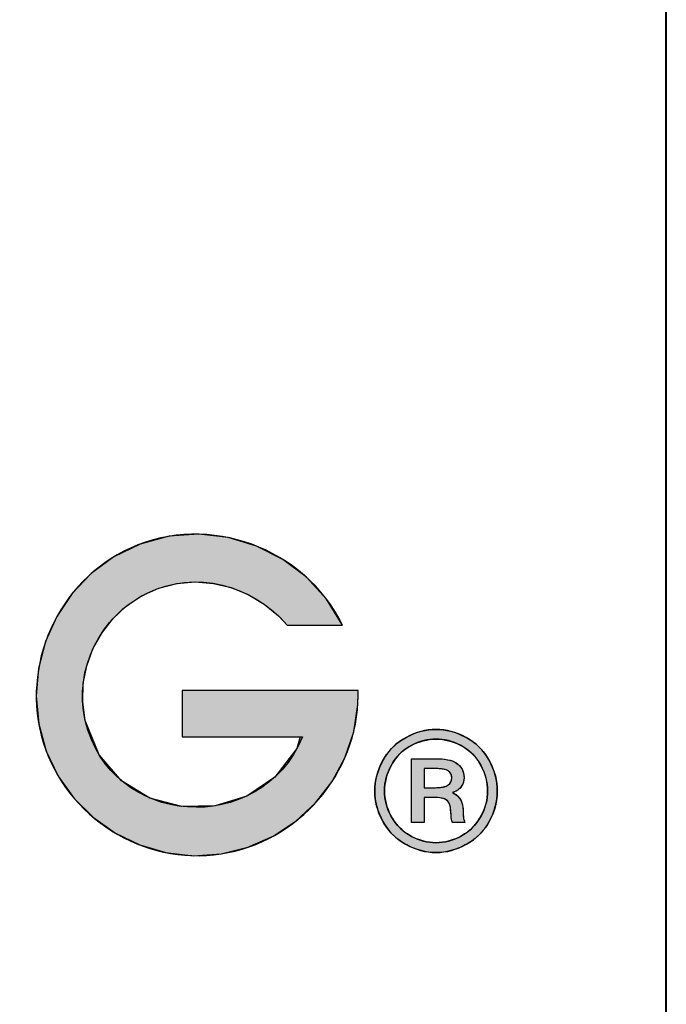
# Model space of a CAD drawing. Header units: inches. Extents: x 0 to 80.1, y 0 to 59.8.
# Tile 9 of 12: x 77.9 to 80, y 3.4 to 6.6. Entities that reach past the tile are written whole.
import ezdxf

# ---------------------------------------------------------------- set-up
doc = ezdxf.new("R2010")
doc.units = ezdxf.units.IN
doc.header["$MEASUREMENT"] = 0
doc.layers.add('Default', color=7, linetype='Continuous')
doc.layers.add('Layer_1', color=7, linetype='Continuous')

# ---------------------------------------------------------------- blocks, each defined once
blk = doc.blocks.new('block_2')
at = {"layer": 'Default', "linetype": 'Continuous'}
blk.add_hatch(color=7, dxfattribs=at).paths.add_polyline_path([(1.05664, 0.1191), (1.05664, 0.11785), (1.05664, 0.11454), (1.05664, 0.10981), (1.05664, 0.10432), (1.05664, 0.09872), (1.05664, 0.09367), (1.05664, 0.08981), (1.05664, 0.0878), (1.05813, 0.08765), (1.06515, 0.08765), (1.07641, 0.08765), (1.09021, 0.08765), (1.10487, 0.08765), (1.11867, 0.08765), (1.12993, 0.08765), (1.13695, 0.08765), (1.13468, 0.07977), (1.11976, 0.06043), (1.10067, 0.04748), (1.07905, 0.04085), (1.05656, 0.04042), (1.03485, 0.0461), (1.01558, 0.05781), (1.00038, 0.07543), (0.99093, 0.09888), (0.98916, 0.11143), (0.98953, 0.12386), (0.99189, 0.13596), (0.99612, 0.14749), (1.00209, 0.15824), (1.00967, 0.16796), (1.01873, 0.17643), (1.02914, 0.18342), (1.04089, 0.18874), (1.05318, 0.19192), (1.06561, 0.19297), (1.07796, 0.192), (1.09002, 0.18911), (1.10154, 0.18439), (1.11231, 0.17795), (1.1221, 0.16989), (1.12815, 0.16367), (1.13056, 0.16367), (1.13519, 0.16367), (1.14126, 0.16367), (1.14798, 0.16367), (1.15457, 0.16367), (1.16025, 0.16367), (1.16423, 0.16367), (1.16573, 0.16367), (1.15485, 0.18125), (1.14111, 0.19619), (1.12504, 0.20828), (1.10717, 0.21732), (1.08801, 0.22308), (1.06811, 0.22537), (1.04797, 0.22397), (1.02813, 0.21868), (1.01026, 0.20998), (0.99496, 0.19866), (0.98202, 0.18501), (0.97163, 0.16944), (0.96398, 0.15238), (0.95925, 0.13425), (0.95763, 0.11549), (0.95931, 0.09652), (0.96443, 0.07793), (0.97257, 0.06094), (0.98337, 0.04584), (0.99645, 0.03286), (1.01143, 0.02225), (1.02796, 0.01424), (1.04567, 0.00907), (1.06417, 0.00698), (1.08312, 0.00819), (1.10143, 0.01272), (1.11844, 0.02023), (1.13382, 0.03039), (1.14729, 0.04288), (1.15855, 0.05738), (1.16729, 0.07354), (1.17321, 0.09107), (1.17602, 0.10962), (1.17622, 0.11603), (1.17622, 0.1163), (1.17622, 0.11673), (1.17622, 0.11726), (1.17622, 0.11782), (1.17622, 0.11834), (1.17622, 0.11877), (1.17622, 0.11904), (1.17566, 0.1191), (1.16801, 0.1191), (1.15334, 0.1191), (1.13413, 0.1191), (1.11284, 0.1191), (1.09197, 0.1191), (1.074, 0.1191), (1.06139, 0.1191)])
at = {"layer": 'Default', "color": 7, "linetype": 'Continuous'}
blk.add_lwpolyline([(1.05664, 0.1191), (1.05664, 0.11785), (1.05664, 0.11454), (1.05664, 0.10981), (1.05664, 0.10432), (1.05664, 0.09872), (1.05664, 0.09367), (1.05664, 0.08981), (1.05664, 0.0878), (1.05813, 0.08765), (1.06515, 0.08765), (1.07641, 0.08765), (1.09021, 0.08765), (1.10487, 0.08765), (1.11867, 0.08765), (1.12993, 0.08765), (1.13695, 0.08765), (1.13468, 0.07977), (1.11976, 0.06043), (1.10067, 0.04748), (1.07905, 0.04085), (1.05656, 0.04042), (1.03485, 0.0461), (1.01558, 0.05781), (1.00038, 0.07543), (0.99093, 0.09888), (0.98916, 0.11143), (0.98953, 0.12386), (0.99189, 0.13596), (0.99612, 0.14749), (1.00209, 0.15824), (1.00967, 0.16796), (1.01873, 0.17643), (1.02914, 0.18342), (1.04089, 0.18874), (1.05318, 0.19192), (1.06561, 0.19297), (1.07796, 0.192), (1.09002, 0.18911), (1.10154, 0.18439), (1.11231, 0.17795), (1.1221, 0.16989), (1.12815, 0.16367), (1.13056, 0.16367), (1.13519, 0.16367), (1.14126, 0.16367), (1.14798, 0.16367), (1.15457, 0.16367), (1.16025, 0.16367), (1.16423, 0.16367), (1.16573, 0.16367), (1.15485, 0.18125), (1.14111, 0.19619), (1.12504, 0.20828), (1.10717, 0.21732), (1.08801, 0.22308), (1.06811, 0.22537), (1.04797, 0.22397), (1.02813, 0.21868), (1.01026, 0.20998), (0.99496, 0.19866), (0.98202, 0.18501), (0.97163, 0.16944), (0.96398, 0.15238), (0.95925, 0.13425), (0.95763, 0.11549), (0.95931, 0.09652), (0.96443, 0.07793), (0.97257, 0.06094), (0.98337, 0.04584), (0.99645, 0.03286), (1.01143, 0.02225), (1.02796, 0.01424), (1.04567, 0.00907), (1.06417, 0.00698), (1.08312, 0.00819), (1.10143, 0.01272), (1.11844, 0.02023), (1.13382, 0.03039), (1.14729, 0.04288), (1.15855, 0.05738), (1.16729, 0.07354), (1.17321, 0.09107), (1.17602, 0.10962), (1.17622, 0.11603), (1.17622, 0.1163), (1.17622, 0.11673), (1.17622, 0.11726), (1.17622, 0.11782), (1.17622, 0.11834), (1.17622, 0.11877), (1.17622, 0.11904), (1.17566, 0.1191), (1.16801, 0.1191), (1.15334, 0.1191), (1.13413, 0.1191), (1.11284, 0.1191), (1.09197, 0.1191), (1.074, 0.1191), (1.06139, 0.1191), (1.05664, 0.1191)], close=True, dxfattribs=at)
for points, knots in [([(1.16573, 0.16367), (1.13995, 0.21598), (1.07505, 0.24015), (1.02167, 0.21601), (0.97218, 0.19362), (0.94634, 0.1359), (0.96236, 0.08397), (0.97812, 0.03287), (1.03023, 0), (1.08312, 0.00819), (1.13555, 0.01634), (1.17622, 0.06272), (1.17622, 0.11597)], [0, 0, 0, 0, 0.25, 0.25, 0.25, 0.5, 0.5, 0.5, 0.75, 0.75, 0.75, 1, 1, 1, 1]), ([(1.13844, 0.08765), (1.10997, 0.01892), (1.0077, 0.02574), (0.99093, 0.09888), (0.98295, 0.13366), (1.00111, 0.16984), (1.03289, 0.18538), (1.06578, 0.20146), (1.10471, 0.19096), (1.12797, 0.16367)], [0, 0, 0, 0, 0.333333, 0.333333, 0.333333, 0.666667, 0.666667, 0.666667, 1, 1, 1, 1])]:
    blk.add_open_spline(points, degree=3, knots=knots, dxfattribs=at)
for points in [[(1.12797, 0.16367), (1.12797, 0.16367), (1.16573, 0.16367), (1.16573, 0.16367)], [(1.05664, 0.1191), (1.05664, 0.1191), (1.05664, 0.08765), (1.05664, 0.08765)], [(1.17622, 0.1191), (1.17622, 0.1191), (1.05664, 0.1191), (1.05664, 0.1191)], [(1.17622, 0.11597), (1.17622, 0.11597), (1.17622, 0.1191), (1.17622, 0.1191)], [(1.05664, 0.08765), (1.05664, 0.08765), (1.13844, 0.08765), (1.13844, 0.08765)]]:
    blk.add_open_spline(points, degree=3, dxfattribs=at)
blk = doc.blocks.new('block_5')
at = {"layer": 'Layer_1', "linetype": 'Continuous'}
h = blk.add_hatch(color=7, dxfattribs=at)
h.paths.add_polyline_path([(0.04154, 0.08362), (0.03907, 0.08354), (0.0366, 0.08331), (0.03414, 0.08292), (0.0317, 0.08238), (0.02926, 0.08168), (0.02683, 0.08082), (0.02441, 0.07981), (0.022, 0.07865), (0.01964, 0.07733), (0.01739, 0.07588), (0.01527, 0.07429), (0.01328, 0.07257), (0.0114, 0.07072), (0.00966, 0.06873), (0.00804, 0.06661), (0.00654, 0.06435), (0.00517, 0.06196), (0.00396, 0.05953), (0.00291, 0.05707), (0.00202, 0.05459), (0.00129, 0.05208), (0.00073, 0.04955), (0.00032, 0.04699), (0.00008, 0.04441), (0, 0.04181), (0.00008, 0.03923), (0.00032, 0.03668), (0.00071, 0.03415), (0.00127, 0.03165), (0.00198, 0.02917), (0.00285, 0.02671), (0.00388, 0.02428), (0.00507, 0.02187), (0.00641, 0.01951), (0.00788, 0.01727), (0.00947, 0.01516), (0.01119, 0.01317), (0.01305, 0.01131), (0.01503, 0.00957), (0.01713, 0.00796), (0.01937, 0.00648), (0.02173, 0.00512), (0.02413, 0.00392), (0.02656, 0.00288), (0.02902, 0.002), (0.0315, 0.00128), (0.034, 0.00072), (0.03653, 0.00032), (0.03908, 0.00008), (0.04165, 0), (0.0442, 0.00008), (0.04673, 0.00032), (0.04923, 0.00072), (0.05172, 0.00128), (0.05418, 0.002), (0.05662, 0.00288), (0.05905, 0.00392), (0.06145, 0.00512), (0.06381, 0.00648), (0.06604, 0.00796), (0.06816, 0.00957), (0.07014, 0.01131), (0.07199, 0.01317), (0.07372, 0.01516), (0.07532, 0.01727), (0.07679, 0.01951), (0.07813, 0.02187), (0.07932, 0.02428), (0.08034, 0.02671), (0.08121, 0.02917), (0.08193, 0.03165), (0.08248, 0.03415), (0.08288, 0.03668), (0.08312, 0.03923), (0.0832, 0.04181), (0.08312, 0.04441), (0.08287, 0.04699), (0.08247, 0.04955), (0.0819, 0.05208), (0.08117, 0.05459), (0.08028, 0.05707), (0.07923, 0.05953), (0.07802, 0.06196), (0.07666, 0.06435), (0.07517, 0.06661), (0.07355, 0.06873), (0.0718, 0.07072), (0.06993, 0.07257), (0.06793, 0.07429), (0.0658, 0.07588), (0.06354, 0.07733), (0.06117, 0.07865), (0.05876, 0.07981), (0.05634, 0.08082), (0.05391, 0.08168), (0.05146, 0.08238), (0.049, 0.08292), (0.04653, 0.08331), (0.04404, 0.08354)])
h.paths.add_polyline_path([(0.04154, 0.07706), (0.03944, 0.07699), (0.03735, 0.0768), (0.03527, 0.07647), (0.03321, 0.07601), (0.03115, 0.07542), (0.02911, 0.07469), (0.02707, 0.07384), (0.02505, 0.07286), (0.02306, 0.07175), (0.02117, 0.07052), (0.01938, 0.06918), (0.01771, 0.06772), (0.01614, 0.06615), (0.01467, 0.06447), (0.01331, 0.06268), (0.01206, 0.06077), (0.01091, 0.05875), (0.00989, 0.0567), (0.009, 0.05462), (0.00825, 0.05253), (0.00764, 0.05042), (0.00716, 0.04829), (0.00682, 0.04615), (0.00662, 0.04399), (0.00655, 0.04181), (0.00662, 0.03966), (0.00682, 0.03752), (0.00716, 0.0354), (0.00763, 0.0333), (0.00823, 0.03122), (0.00897, 0.02916), (0.00984, 0.02711), (0.01085, 0.02508), (0.01199, 0.02309), (0.01323, 0.0212), (0.01458, 0.01941), (0.01604, 0.01774), (0.0176, 0.01617), (0.01926, 0.01471), (0.02103, 0.01336), (0.0229, 0.01212), (0.02488, 0.01098), (0.0269, 0.00997), (0.02893, 0.0091), (0.03099, 0.00836), (0.03306, 0.00775), (0.03515, 0.00728), (0.03727, 0.00694), (0.0394, 0.00674), (0.04154, 0.00667), (0.04372, 0.00674), (0.04587, 0.00694), (0.04799, 0.00728), (0.0501, 0.00775), (0.05218, 0.00836), (0.05424, 0.0091), (0.05629, 0.00997), (0.05831, 0.01098), (0.06028, 0.01212), (0.06216, 0.01336), (0.06393, 0.01471), (0.06559, 0.01617), (0.06715, 0.01774), (0.06861, 0.01941), (0.06996, 0.0212), (0.0712, 0.02309), (0.07233, 0.02508), (0.07334, 0.02711), (0.07422, 0.02916), (0.07496, 0.03122), (0.07557, 0.0333), (0.07604, 0.0354), (0.07638, 0.03752), (0.07658, 0.03966), (0.07665, 0.04181), (0.07658, 0.04399), (0.07637, 0.04615), (0.07603, 0.04829), (0.07555, 0.05042), (0.07494, 0.05253), (0.07419, 0.05462), (0.0733, 0.0567), (0.07228, 0.05875), (0.07113, 0.06077), (0.06988, 0.06268), (0.06852, 0.06447), (0.06705, 0.06615), (0.06548, 0.06772), (0.0638, 0.06918), (0.06202, 0.07052), (0.06013, 0.07175), (0.05814, 0.07286), (0.05611, 0.07384), (0.05407, 0.07469), (0.05202, 0.07542), (0.04995, 0.07601), (0.04787, 0.07647), (0.04577, 0.0768), (0.04367, 0.07699)])
h = blk.add_hatch(color=7, dxfattribs=at)
h.paths.add_polyline_path([(0.025, 0.06371), (0.025, 0.06001), (0.025, 0.05094), (0.025, 0.0395), (0.025, 0.02874), (0.025, 0.02168), (0.02515, 0.02047), (0.02641, 0.02047), (0.02846, 0.02047), (0.0307, 0.02047), (0.03256, 0.02047), (0.03342, 0.02047), (0.03343, 0.02163), (0.03343, 0.025), (0.03343, 0.02942), (0.03343, 0.03372), (0.03343, 0.0367), (0.03349, 0.03737), (0.03427, 0.03737), (0.03563, 0.03737), (0.03717, 0.03737), (0.03848, 0.03737), (0.03917, 0.03737), (0.04078, 0.03735), (0.04261, 0.03726), (0.0442, 0.03712), (0.04557, 0.0369), (0.04671, 0.03663), (0.04761, 0.03628), (0.04834, 0.03587), (0.049, 0.0354), (0.04957, 0.03487), (0.05006, 0.03427), (0.05047, 0.0336), (0.05081, 0.03283), (0.0511, 0.03182), (0.05133, 0.03057), (0.05152, 0.02907), (0.05167, 0.02733), (0.05176, 0.02546), (0.0518, 0.02438), (0.0519, 0.02337), (0.05207, 0.02244), (0.0523, 0.02158), (0.05259, 0.02079), (0.05298, 0.02047), (0.05436, 0.02047), (0.05647, 0.02047), (0.0587, 0.02047), (0.06048, 0.02047), (0.0612, 0.02047), (0.06097, 0.02101), (0.06077, 0.02152), (0.06061, 0.022), (0.06047, 0.02245), (0.06036, 0.02286), (0.06028, 0.02326), (0.06021, 0.02373), (0.06015, 0.02432), (0.06012, 0.025), (0.06009, 0.0258), (0.06009, 0.02669), (0.06001, 0.02865), (0.05981, 0.03055), (0.0595, 0.03228), (0.05908, 0.03382), (0.05856, 0.03517), (0.05792, 0.03634), (0.05717, 0.0374), (0.0563, 0.03835), (0.05532, 0.03919), (0.05423, 0.03993), (0.05303, 0.04057), (0.05386, 0.04112), (0.05516, 0.04174), (0.05631, 0.04244), (0.05732, 0.0432), (0.05819, 0.04405), (0.05892, 0.04497), (0.0595, 0.04596), (0.05996, 0.04702), (0.0603, 0.04815), (0.06052, 0.04934), (0.06062, 0.05061), (0.06055, 0.05253), (0.06013, 0.0546), (0.05935, 0.05651), (0.05822, 0.05824), (0.05672, 0.0598), (0.05492, 0.06115), (0.05318, 0.062), (0.05106, 0.06269), (0.04858, 0.0632), (0.04573, 0.06353), (0.04252, 0.0637), (0.04053, 0.06371), (0.03792, 0.06371), (0.03394, 0.06371), (0.02972, 0.06371), (0.02636, 0.06371)])
h.paths.add_polyline_path([(0.03343, 0.04403), (0.03353, 0.04403), (0.03382, 0.04403), (0.03425, 0.04403), (0.03481, 0.04403), (0.03547, 0.04403), (0.03618, 0.04403), (0.03693, 0.04403), (0.03769, 0.04403), (0.03842, 0.04403), (0.03909, 0.04403), (0.03968, 0.04403), (0.04015, 0.04403), (0.04048, 0.04403), (0.04064, 0.04403), (0.04131, 0.04404), (0.04221, 0.04406), (0.04306, 0.0441), (0.04387, 0.04416), (0.04464, 0.04423), (0.04537, 0.04433), (0.04606, 0.04444), (0.0467, 0.04457), (0.0473, 0.04472), (0.04786, 0.04489), (0.04838, 0.04507), (0.04885, 0.04527), (0.04928, 0.04549), (0.04967, 0.04573), (0.05002, 0.04598), (0.05033, 0.04625), (0.05063, 0.04653), (0.0509, 0.04682), (0.05115, 0.04712), (0.05137, 0.04743), (0.05157, 0.04776), (0.05175, 0.04809), (0.0519, 0.04844), (0.05203, 0.0488), (0.05213, 0.04917), (0.05221, 0.04955), (0.05227, 0.04994), (0.0523, 0.05035), (0.05231, 0.05077), (0.0523, 0.05118), (0.05226, 0.05158), (0.0522, 0.05196), (0.05212, 0.05234), (0.05202, 0.0527), (0.05189, 0.05304), (0.05174, 0.05338), (0.05157, 0.0537), (0.05138, 0.054), (0.05117, 0.0543), (0.05093, 0.05458), (0.05067, 0.05484), (0.05039, 0.0551), (0.05008, 0.05534), (0.04974, 0.05557), (0.04936, 0.05578), (0.04892, 0.05598), (0.04844, 0.05615), (0.0479, 0.05632), (0.04732, 0.05646), (0.04668, 0.05659), (0.046, 0.05671), (0.04527, 0.0568), (0.04448, 0.05688), (0.04365, 0.05695), (0.04277, 0.05699), (0.04184, 0.05702), (0.04085, 0.05704), (0.04039, 0.05704), (0.04018, 0.05704), (0.03982, 0.05704), (0.03933, 0.05704), (0.03873, 0.05704), (0.03806, 0.05704), (0.03734, 0.05704), (0.03661, 0.05704), (0.03589, 0.05704), (0.03521, 0.05704), (0.0346, 0.05704), (0.03409, 0.05704), (0.03371, 0.05704), (0.03348, 0.05704), (0.03343, 0.05703), (0.03343, 0.05674), (0.03343, 0.05615), (0.03343, 0.05529), (0.03343, 0.05423), (0.03343, 0.05302), (0.03343, 0.0517), (0.03343, 0.05034), (0.03343, 0.04899), (0.03343, 0.0477), (0.03343, 0.04652), (0.03343, 0.04551), (0.03343, 0.04473), (0.03343, 0.04422)])
at = {"layer": 'Layer_1', "color": 7, "linetype": 'Continuous'}
for points in [[(0.04154, 0.08362), (0.04404, 0.08354), (0.04653, 0.08331), (0.049, 0.08292), (0.05146, 0.08238), (0.05391, 0.08168), (0.05634, 0.08082), (0.05876, 0.07981), (0.06117, 0.07865), (0.06354, 0.07733), (0.0658, 0.07588), (0.06793, 0.07429), (0.06993, 0.07257), (0.0718, 0.07072), (0.07355, 0.06873), (0.07517, 0.06661), (0.07666, 0.06435), (0.07802, 0.06196), (0.07923, 0.05953), (0.08028, 0.05707), (0.08117, 0.05459), (0.0819, 0.05208), (0.08247, 0.04955), (0.08287, 0.04699), (0.08312, 0.04441), (0.0832, 0.04181), (0.08312, 0.03923), (0.08288, 0.03668), (0.08248, 0.03415), (0.08193, 0.03165), (0.08121, 0.02917), (0.08034, 0.02671), (0.07932, 0.02428), (0.07813, 0.02187), (0.07679, 0.01951), (0.07532, 0.01727), (0.07372, 0.01516), (0.07199, 0.01317), (0.07014, 0.01131), (0.06816, 0.00957), (0.06604, 0.00796), (0.06381, 0.00648), (0.06145, 0.00512), (0.05905, 0.00392), (0.05662, 0.00288), (0.05418, 0.002), (0.05172, 0.00128), (0.04923, 0.00072), (0.04673, 0.00032), (0.0442, 0.00008), (0.04165, 0), (0.03908, 0.00008), (0.03653, 0.00032), (0.034, 0.00072), (0.0315, 0.00128), (0.02902, 0.002), (0.02656, 0.00288), (0.02413, 0.00392), (0.02173, 0.00512), (0.01937, 0.00648), (0.01713, 0.00796), (0.01503, 0.00957), (0.01305, 0.01131), (0.01119, 0.01317), (0.00947, 0.01516), (0.00788, 0.01727), (0.00641, 0.01951), (0.00507, 0.02187), (0.00388, 0.02428), (0.00285, 0.02671), (0.00198, 0.02917), (0.00127, 0.03165), (0.00071, 0.03415), (0.00032, 0.03668), (0.00008, 0.03923), (0, 0.04181), (0.00008, 0.04441), (0.00032, 0.04699), (0.00073, 0.04955), (0.00129, 0.05208), (0.00202, 0.05459), (0.00291, 0.05707), (0.00396, 0.05953), (0.00517, 0.06196), (0.00654, 0.06435), (0.00804, 0.06661), (0.00966, 0.06873), (0.0114, 0.07072), (0.01328, 0.07257), (0.01527, 0.07429), (0.01739, 0.07588), (0.01964, 0.07733), (0.022, 0.07865), (0.02441, 0.07981), (0.02683, 0.08082), (0.02926, 0.08168), (0.0317, 0.08238), (0.03414, 0.08292), (0.0366, 0.08331), (0.03907, 0.08354), (0.04154, 0.08362)], [(0.04154, 0.07706), (0.03944, 0.07699), (0.03735, 0.0768), (0.03527, 0.07647), (0.03321, 0.07601), (0.03115, 0.07542), (0.02911, 0.07469), (0.02707, 0.07384), (0.02505, 0.07286), (0.02306, 0.07175), (0.02117, 0.07052), (0.01938, 0.06918), (0.01771, 0.06772), (0.01614, 0.06615), (0.01467, 0.06447), (0.01331, 0.06268), (0.01206, 0.06077), (0.01091, 0.05875), (0.00989, 0.0567), (0.009, 0.05462), (0.00825, 0.05253), (0.00764, 0.05042), (0.00716, 0.04829), (0.00682, 0.04615), (0.00662, 0.04399), (0.00655, 0.04181), (0.00662, 0.03966), (0.00682, 0.03752), (0.00716, 0.0354), (0.00763, 0.0333), (0.00823, 0.03122), (0.00897, 0.02916), (0.00984, 0.02711), (0.01085, 0.02508), (0.01199, 0.02309), (0.01323, 0.0212), (0.01458, 0.01941), (0.01604, 0.01774), (0.0176, 0.01617), (0.01926, 0.01471), (0.02103, 0.01336), (0.0229, 0.01212), (0.02488, 0.01098), (0.0269, 0.00997), (0.02893, 0.0091), (0.03099, 0.00836), (0.03306, 0.00775), (0.03515, 0.00728), (0.03727, 0.00694), (0.0394, 0.00674), (0.04154, 0.00667), (0.04372, 0.00674), (0.04587, 0.00694), (0.04799, 0.00728), (0.0501, 0.00775), (0.05218, 0.00836), (0.05424, 0.0091), (0.05629, 0.00997), (0.05831, 0.01098), (0.06028, 0.01212), (0.06216, 0.01336), (0.06393, 0.01471), (0.06559, 0.01617), (0.06715, 0.01774), (0.06861, 0.01941), (0.06996, 0.0212), (0.0712, 0.02309), (0.07233, 0.02508), (0.07334, 0.02711), (0.07422, 0.02916), (0.07496, 0.03122), (0.07557, 0.0333), (0.07604, 0.0354), (0.07638, 0.03752), (0.07658, 0.03966), (0.07665, 0.04181), (0.07658, 0.04399), (0.07637, 0.04615), (0.07603, 0.04829), (0.07555, 0.05042), (0.07494, 0.05253), (0.07419, 0.05462), (0.0733, 0.0567), (0.07228, 0.05875), (0.07113, 0.06077), (0.06988, 0.06268), (0.06852, 0.06447), (0.06705, 0.06615), (0.06548, 0.06772), (0.0638, 0.06918), (0.06202, 0.07052), (0.06013, 0.07175), (0.05814, 0.07286), (0.05611, 0.07384), (0.05407, 0.07469), (0.05202, 0.07542), (0.04995, 0.07601), (0.04787, 0.07647), (0.04577, 0.0768), (0.04367, 0.07699), (0.04154, 0.07706)], [(0.025, 0.06371), (0.02636, 0.06371), (0.02972, 0.06371), (0.03394, 0.06371), (0.03792, 0.06371), (0.04053, 0.06371), (0.04252, 0.0637), (0.04573, 0.06353), (0.04858, 0.0632), (0.05106, 0.06269), (0.05318, 0.062), (0.05492, 0.06115), (0.05672, 0.0598), (0.05822, 0.05824), (0.05935, 0.05651), (0.06013, 0.0546), (0.06055, 0.05253), (0.06062, 0.05061), (0.06052, 0.04934), (0.0603, 0.04815), (0.05996, 0.04702), (0.0595, 0.04596), (0.05892, 0.04497), (0.05819, 0.04405), (0.05732, 0.0432), (0.05631, 0.04244), (0.05516, 0.04174), (0.05386, 0.04112), (0.05303, 0.04057), (0.05423, 0.03993), (0.05532, 0.03919), (0.0563, 0.03835), (0.05717, 0.0374), (0.05792, 0.03634), (0.05856, 0.03517), (0.05908, 0.03382), (0.0595, 0.03228), (0.05981, 0.03055), (0.06001, 0.02865), (0.06009, 0.02669), (0.06009, 0.0258), (0.06012, 0.025), (0.06015, 0.02432), (0.06021, 0.02373), (0.06028, 0.02326), (0.06036, 0.02286), (0.06047, 0.02245), (0.06061, 0.022), (0.06077, 0.02152), (0.06097, 0.02101), (0.0612, 0.02047), (0.06048, 0.02047), (0.0587, 0.02047), (0.05647, 0.02047), (0.05436, 0.02047), (0.05298, 0.02047), (0.05259, 0.02079), (0.0523, 0.02158), (0.05207, 0.02244), (0.0519, 0.02337), (0.0518, 0.02438), (0.05176, 0.02546), (0.05167, 0.02733), (0.05152, 0.02907), (0.05133, 0.03057), (0.0511, 0.03182), (0.05081, 0.03283), (0.05047, 0.0336), (0.05006, 0.03427), (0.04957, 0.03487), (0.049, 0.0354), (0.04834, 0.03587), (0.04761, 0.03628), (0.04671, 0.03663), (0.04557, 0.0369), (0.0442, 0.03712), (0.04261, 0.03726), (0.04078, 0.03735), (0.03917, 0.03737), (0.03848, 0.03737), (0.03717, 0.03737), (0.03563, 0.03737), (0.03427, 0.03737), (0.03349, 0.03737), (0.03343, 0.0367), (0.03343, 0.03372), (0.03343, 0.02942), (0.03343, 0.025), (0.03343, 0.02163), (0.03342, 0.02047), (0.03256, 0.02047), (0.0307, 0.02047), (0.02846, 0.02047), (0.02641, 0.02047), (0.02515, 0.02047), (0.025, 0.02168), (0.025, 0.02874), (0.025, 0.0395), (0.025, 0.05094), (0.025, 0.06001), (0.025, 0.06371)], [(0.03343, 0.04403), (0.03353, 0.04403), (0.03382, 0.04403), (0.03425, 0.04403), (0.03481, 0.04403), (0.03547, 0.04403), (0.03618, 0.04403), (0.03693, 0.04403), (0.03769, 0.04403), (0.03842, 0.04403), (0.03909, 0.04403), (0.03968, 0.04403), (0.04015, 0.04403), (0.04048, 0.04403), (0.04064, 0.04403), (0.04131, 0.04404), (0.04221, 0.04406), (0.04306, 0.0441), (0.04387, 0.04416), (0.04464, 0.04423), (0.04537, 0.04433), (0.04606, 0.04444), (0.0467, 0.04457), (0.0473, 0.04472), (0.04786, 0.04489), (0.04838, 0.04507), (0.04885, 0.04527), (0.04928, 0.04549), (0.04967, 0.04573), (0.05002, 0.04598), (0.05033, 0.04625), (0.05063, 0.04653), (0.0509, 0.04682), (0.05115, 0.04712), (0.05137, 0.04743), (0.05157, 0.04776), (0.05175, 0.04809), (0.0519, 0.04844), (0.05203, 0.0488), (0.05213, 0.04917), (0.05221, 0.04955), (0.05227, 0.04994), (0.0523, 0.05035), (0.05231, 0.05077), (0.0523, 0.05118), (0.05226, 0.05158), (0.0522, 0.05196), (0.05212, 0.05234), (0.05202, 0.0527), (0.05189, 0.05304), (0.05174, 0.05338), (0.05157, 0.0537), (0.05138, 0.054), (0.05117, 0.0543), (0.05093, 0.05458), (0.05067, 0.05484), (0.05039, 0.0551), (0.05008, 0.05534), (0.04974, 0.05557), (0.04936, 0.05578), (0.04892, 0.05598), (0.04844, 0.05615), (0.0479, 0.05632), (0.04732, 0.05646), (0.04668, 0.05659), (0.046, 0.05671), (0.04527, 0.0568), (0.04448, 0.05688), (0.04365, 0.05695), (0.04277, 0.05699), (0.04184, 0.05702), (0.04085, 0.05704), (0.04039, 0.05704), (0.04018, 0.05704), (0.03982, 0.05704), (0.03933, 0.05704), (0.03873, 0.05704), (0.03806, 0.05704), (0.03734, 0.05704), (0.03661, 0.05704), (0.03589, 0.05704), (0.03521, 0.05704), (0.0346, 0.05704), (0.03409, 0.05704), (0.03371, 0.05704), (0.03348, 0.05704), (0.03343, 0.05703), (0.03343, 0.05674), (0.03343, 0.05615), (0.03343, 0.05529), (0.03343, 0.05423), (0.03343, 0.05302), (0.03343, 0.0517), (0.03343, 0.05034), (0.03343, 0.04899), (0.03343, 0.0477), (0.03343, 0.04652), (0.03343, 0.04551), (0.03343, 0.04473), (0.03343, 0.04422), (0.03343, 0.04403)]]:
    blk.add_lwpolyline(points, close=True, dxfattribs=at)
for points, knots in [([(0.04154, 0.08362), (0.0485, 0.08362), (0.05531, 0.08182), (0.06197, 0.07823), (0.06864, 0.07463), (0.07385, 0.06948), (0.07758, 0.06277), (0.08131, 0.05606), (0.0832, 0.04908), (0.0832, 0.04181), (0.0832, 0.03462), (0.08135, 0.02771), (0.0777, 0.02108), (0.07403, 0.01444), (0.06887, 0.00927), (0.06224, 0.00556), (0.05562, 0.00185), (0.04876, 0), (0.04165, 0), (0.03446, 0), (0.02756, 0.00185), (0.02093, 0.00556), (0.01431, 0.00927), (0.00916, 0.01444), (0.00551, 0.02108), (0.00183, 0.02771), (0, 0.03462), (0, 0.04181), (0, 0.04908), (0.00187, 0.05606), (0.00562, 0.06277), (0.00936, 0.06948), (0.01457, 0.07463), (0.0212, 0.07823), (0.02789, 0.08182), (0.03464, 0.08362), (0.04154, 0.08362)], [0, 0, 0, 0, 0.083333, 0.083333, 0.083333, 0.166667, 0.166667, 0.166667, 0.25, 0.25, 0.25, 0.333333, 0.333333, 0.333333, 0.416667, 0.416667, 0.416667, 0.5, 0.5, 0.5, 0.583333, 0.583333, 0.583333, 0.666667, 0.666667, 0.666667, 0.75, 0.75, 0.75, 0.833333, 0.833333, 0.833333, 0.916667, 0.916667, 0.916667, 1, 1, 1, 1]), ([(0.04154, 0.07706), (0.03569, 0.07706), (0.02998, 0.07553), (0.02437, 0.0725), (0.01879, 0.06946), (0.01442, 0.0651), (0.01128, 0.05943), (0.00812, 0.05377), (0.00655, 0.04789), (0.00655, 0.04181), (0.00655, 0.03581), (0.00811, 0.03), (0.01122, 0.02441), (0.01434, 0.01881), (0.01866, 0.01446), (0.02421, 0.01135), (0.02977, 0.00823), (0.03555, 0.00667), (0.04154, 0.00667), (0.04761, 0.00667), (0.05341, 0.00823), (0.05897, 0.01135), (0.06452, 0.01446), (0.06886, 0.01881), (0.07197, 0.02441), (0.07509, 0.03), (0.07665, 0.03581), (0.07665, 0.04181), (0.07665, 0.04789), (0.07506, 0.05377), (0.07191, 0.05943), (0.06877, 0.0651), (0.0644, 0.06946), (0.05881, 0.0725), (0.05321, 0.07553), (0.04746, 0.07706), (0.04154, 0.07706)], [0, 0, 0, 0, 0.083333, 0.083333, 0.083333, 0.166667, 0.166667, 0.166667, 0.25, 0.25, 0.25, 0.333333, 0.333333, 0.333333, 0.416667, 0.416667, 0.416667, 0.5, 0.5, 0.5, 0.583333, 0.583333, 0.583333, 0.666667, 0.666667, 0.666667, 0.75, 0.75, 0.75, 0.833333, 0.833333, 0.833333, 0.916667, 0.916667, 0.916667, 1, 1, 1, 1]), ([(0.04097, 0.06371), (0.04757, 0.06371), (0.05227, 0.06283), (0.05509, 0.06104), (0.05878, 0.0586), (0.06063, 0.05526), (0.06063, 0.05105), (0.06063, 0.0486), (0.06002, 0.0465), (0.05877, 0.04476), (0.0575, 0.04302), (0.0555, 0.04166), (0.05275, 0.0407), (0.05512, 0.03966), (0.05693, 0.03808), (0.05815, 0.03597), (0.05935, 0.03386), (0.06002, 0.0308), (0.06009, 0.02679), (0.06009, 0.02502), (0.06015, 0.02378), (0.06032, 0.02308), (0.06045, 0.02237), (0.06075, 0.0215), (0.0612, 0.02047)], [0, 0, 0, 0, 0.125, 0.125, 0.125, 0.25, 0.25, 0.25, 0.375, 0.375, 0.375, 0.5, 0.5, 0.5, 0.625, 0.625, 0.625, 0.75, 0.75, 0.75, 0.875, 0.875, 0.875, 1, 1, 1, 1]), ([(0.04065, 0.04403), (0.04515, 0.04403), (0.04824, 0.04465), (0.04987, 0.04587), (0.05149, 0.04709), (0.05231, 0.0487), (0.05231, 0.05071), (0.05231, 0.05271), (0.05155, 0.05427), (0.05004, 0.05537), (0.04852, 0.05649), (0.04532, 0.05704), (0.04042, 0.05704)], [0, 0, 0, 0, 0.25, 0.25, 0.25, 0.5, 0.5, 0.5, 0.75, 0.75, 0.75, 1, 1, 1, 1]), ([(0.05275, 0.02047), (0.05208, 0.0218), (0.05176, 0.0235), (0.05176, 0.02558), (0.05161, 0.02943), (0.05123, 0.03203), (0.05059, 0.03337), (0.04995, 0.0347), (0.04891, 0.03569), (0.04743, 0.03636), (0.04587, 0.03703), (0.04313, 0.03737), (0.0392, 0.03737)], [0, 0, 0, 0, 0.25, 0.25, 0.25, 0.5, 0.5, 0.5, 0.75, 0.75, 0.75, 1, 1, 1, 1])]:
    blk.add_open_spline(points, degree=3, knots=knots, dxfattribs=at)
for points in [[(0.025, 0.06371), (0.025, 0.06371), (0.04097, 0.06371), (0.04097, 0.06371)], [(0.025, 0.02047), (0.025, 0.02047), (0.025, 0.06371), (0.025, 0.06371)], [(0.04042, 0.05704), (0.04042, 0.05704), (0.03343, 0.05704), (0.03343, 0.05704)], [(0.03343, 0.05704), (0.03343, 0.05704), (0.03343, 0.04403), (0.03343, 0.04403)], [(0.03343, 0.04403), (0.03343, 0.04403), (0.04065, 0.04403), (0.04065, 0.04403)], [(0.0392, 0.03737), (0.0392, 0.03737), (0.03343, 0.03737), (0.03343, 0.03737)], [(0.03343, 0.03737), (0.03343, 0.03737), (0.03343, 0.02047), (0.03343, 0.02047)], [(0.03343, 0.02047), (0.03343, 0.02047), (0.025, 0.02047), (0.025, 0.02047)], [(0.0612, 0.02047), (0.0612, 0.02047), (0.05275, 0.02047), (0.05275, 0.02047)]]:
    blk.add_open_spline(points, degree=3, dxfattribs=at)
blk = doc.blocks.new('block_4')
at = {"layer": 'Layer_1', "color": 7}
blk.add_blockref('block_5', (-0.09933, -0.0301), dxfattribs=at)
blk = doc.blocks.new('block_3')
at = {"layer": 'Layer_1', "color": 7}
blk.add_blockref('block_4', (-0.01416, -0.06436), dxfattribs=at)
blk = doc.blocks.new('Block1')
at = {"layer": 'Default', "color": 7}
for name, p in [('block_2', (2.0929, 0.69957)), ('block_3', (3.39395, 0.80317))]:
    blk.add_blockref(name, p, dxfattribs=at)
blk = doc.blocks.new('Block13')
at = {"layer": 'Default', "color": 7, "linetype": 'Continuous'}
blk.add_line((3.51548, 1.6479), (3.51548, 0), dxfattribs=at)
at = {"layer": 'Default', "color": 7}
blk.add_blockref('Block1', (0.03706, 0.08409), dxfattribs=at)
blk = doc.blocks.new('Block11')
at = {"layer": 'Default', "color": 7}
blk.add_blockref('Block13', (0, 0), dxfattribs=at)
blk = doc.blocks.new('Block10')
at = {"layer": 'Default', "color": 7}
blk.add_blockref('Block11', (0, 0), dxfattribs=at)
blk = doc.blocks.new('Block2')
at = {"layer": 'Default', "color": 7, "xscale": 15, "yscale": 15, "zscale": 15}
blk.add_blockref('Block10', (-52.744, 0), dxfattribs=at)
blk = doc.blocks.new('Block222')
at = {"layer": 'Default', "color": 7}
blk.add_blockref('Block2', (106.578, -49.503), dxfattribs=at)

msp = doc.modelspace()

# ---------------------------------------------------------------- linework, layer by layer
at = {"layer": 'Default', "color": 7, "linetype": 'Continuous'}
msp.add_line((80, 0), (80, 59.7829), dxfattribs=at)

# ---------------------------------------------------------------- block references
at = {"layer": 'Default', "color": 7, "xscale": 0.325, "yscale": 0.325, "zscale": 0.325}
msp.add_blockref('Block222', (45.3678, 16.0888), dxfattribs=at)

doc.saveas('drawing.dxf')
